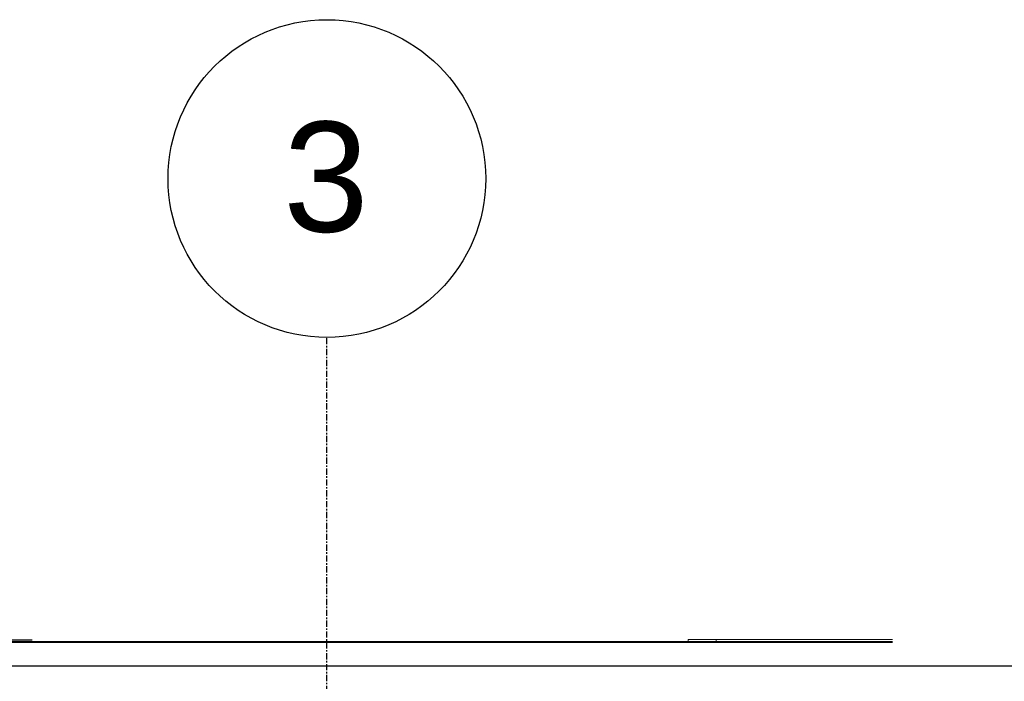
# Model space of a CAD drawing. Header units: millimetres. Extents: x 101535 to 192135, y -3968 to 17259.
# Tile 33 of 92: x 108136 to 110151, y 13969 to 15322. Entities that reach past the tile are written whole.
import ezdxf

# ---------------------------------------------------------------- set-up
doc = ezdxf.new("R2010")
doc.units = ezdxf.units.MM
doc.linetypes.add('Linia siatki', pattern=[22.225, 12.7, -3.175, 3.175, -3.175])
doc.layers.add('A-FLOR', color=7, linetype='Continuous', lineweight=25, true_color=0x007f00)
for name, color, linetype, lineweight in [('A-FLOR-LEVL', 7, 'Continuous', 30), ('A-GENM', 7, 'Continuous', 18), ('S-GRID', 7, 'Continuous', 30), ('S-GRID-IDEN', 7, 'Continuous', 30)]:
    doc.layers.add(name, color=color, linetype=linetype, lineweight=lineweight)
doc.styles.add('Arial_1', font='arial.ttf', dxfattribs={"height": 225})

# ---------------------------------------------------------------- blocks, each defined once
blk = doc.blocks.new('Bezpośredni kształt - IR 026-25_3D1_2025_09_11-304393-Przekrój 29')
at = {"layer": 'A-GENM'}
blk.add_line((109922.8, 14050), (106794.5, 14050), dxfattribs=at)
blk = doc.blocks.new('Bezpośredni kształt - CONCRETE_SLAB-304394-Przekrój 29')
blk.add_blockref('Bezpośredni kształt - IR 026-25_3D1_2025_09_11-304393-Przekrój 29', (0, 0))
blk = doc.blocks.new('Bezpośredni kształt - CONCRETE_SLAB-305336-Przekrój 29')
at = {"layer": 'A-GENM'}
for p, q in [((109504.6, 14048), (109504.6, 14053.8)), ((109561.8, 14053.8), (109504.6, 14053.8)), ((109922.8, 14053.8), (109561.8, 14053.8)), ((109561.8, 14053.8), (109561.8, 14048))]:
    blk.add_line(p, q, dxfattribs=at)
blk = doc.blocks.new('Bezpośredni kształt - A9-305397-Przekrój 29')
at = {"layer": 'A-FLOR'}
for p, q in [((107023.1, 14053), (106638.6, 14053)), ((108162, 14053), (107023.1, 14053)), ((107023.1, 14053), (107023.1, 14048))]:
    blk.add_line(p, q, dxfattribs=at)
blk = doc.blocks.new('Bezpośredni kształt - CONCRETE_SLAB-305723-Przekrój 29')
at = {"layer": 'A-GENM'}
blk.add_line((109922.8, 14048), (102813.7, 14048), dxfattribs=at)
blk = doc.blocks.new('IR 026-25_3D1_2025_09_11_ifc-1-Przekrój 29')
at = {"layer": 'A-FLOR', "lineweight": 18}
blk.add_blockref('Bezpośredni kształt - A9-305397-Przekrój 29', (0, 0), dxfattribs=at)
at = {"layer": 'A-GENM', "lineweight": 18}
for name in ['Bezpośredni kształt - CONCRETE_SLAB-304394-Przekrój 29', 'Bezpośredni kształt - CONCRETE_SLAB-305723-Przekrój 29', 'Bezpośredni kształt - CONCRETE_SLAB-305336-Przekrój 29']:
    blk.add_blockref(name, (0, 0), dxfattribs=at)
blk = doc.blocks.new('Siatka - M_Grot siatki - Okrąg-2159571-Przekrój 29')
at = {"layer": 'S-GRID-IDEN'}
blk.add_circle((103365, 14996.9), 325, dxfattribs=at)

msp = doc.modelspace()

# ---------------------------------------------------------------- block references
at = {"lineweight": 5}
msp.add_blockref('IR 026-25_3D1_2025_09_11_ifc-1-Przekrój 29', (0, 0), dxfattribs=at)
at = {"layer": 'S-GRID-IDEN'}
msp.add_blockref('Siatka - M_Grot siatki - Okrąg-2159571-Przekrój 29', (5400, 0), dxfattribs=at)

# ---------------------------------------------------------------- next in the draw order: linework, layer by layer
at = {"layer": 'A-FLOR-LEVL'}
msp.add_line((102867.4, 14000), (111766.3, 14000), dxfattribs=at)
at = {"layer": 'S-GRID', "linetype": 'Linia siatki'}
msp.add_line((108765, -3900), (108765, 14671.9), dxfattribs=at)

# ---------------------------------------------------------------- next in the draw order: texts
at = {"layer": 'S-GRID-IDEN', "insert": (108675.7, 15113.2), "char_height": 225, "width": 212.447, "attachment_point": 1, "style": 'Arial_1', "bg_fill": 3, "box_fill_scale": 1.25, "bg_fill_color": 256, "bg_fill_true_color": 13158600, "bg_fill_transparency": 0}
msp.add_mtext('\\fArial|b0|i0|c238|p34|;3', dxfattribs=at)

doc.saveas('drawing.dxf')
